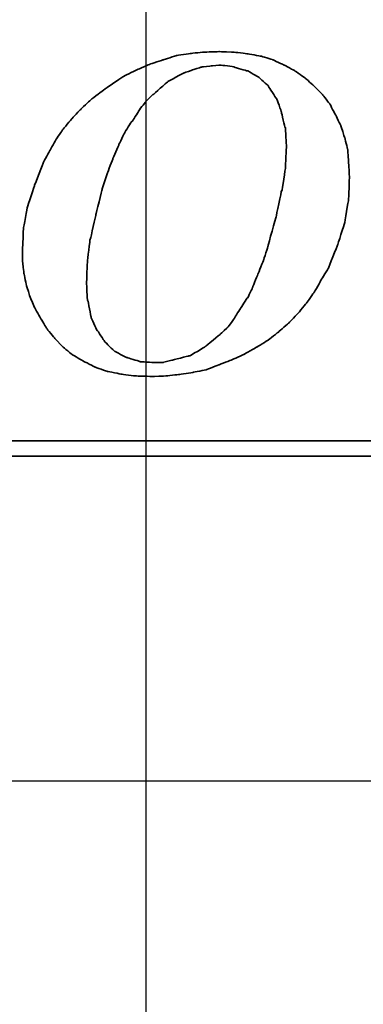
# Model space of a CAD drawing. Header units: millimetres. Extents: x -257 to 3135, y -1556 to 860.
# Tile 140 of 256: x 68.46 to 73.01, y -998.76 to -985.74. Entities that reach past the tile are written whole.
import ezdxf
from ezdxf.lldxf.tags import DXFTag

# ---------------------------------------------------------------- set-up
doc = ezdxf.new("R2010")
doc.units = ezdxf.units.MM
doc.layers.get('0').update_dxf_attribs({"linetype": 'CONTINUOUS'})
doc.layers.add('DIM', color=4, linetype='CONTINUOUS')
doc.layers.add('layer 1', color=7, linetype='CONTINUOUS')
tags = doc.linetypes.add('DASHED', pattern=[25.72, 12.86, -12.86]).pattern_tags.tags
tags[6:7] = [DXFTag(74, 4), DXFTag(75, 0), DXFTag(340, '0'), DXFTag(46, 0.0), DXFTag(50, 0.0), DXFTag(44, 0.0), DXFTag(45, 0.0)]
tags[4:5] = [DXFTag(74, 4), DXFTag(75, 0), DXFTag(340, '0'), DXFTag(46, 0.0), DXFTag(50, 0.0), DXFTag(44, 0.0), DXFTag(45, 0.0)]

# ---------------------------------------------------------------- blocks, each defined once
blk = doc.blocks.new('TBI MOTION logo(完整正式版)')
at = {"layer": 'layer 1', "color": 22, "lineweight": 35}
for points, knots in [([(35.79625, -6.98375), (35.79625, -6.98375), (36.23125, -7.43875), (36.23125, -7.43875), (36.23125, -7.43875), (36.23125, -7.43875), (36.75625, -7.87125), (36.75625, -7.87125), (36.75625, -7.87125), (36.75625, -7.87125), (37.33125, -8.20375), (37.33125, -8.20375), (37.33125, -8.20375), (37.33125, -8.20375), (37.95625, -8.51875), (37.95625, -8.51875), (37.95625, -8.51875), (37.95625, -8.51875), (38.62625, -8.75875), (38.62625, -8.75875), (38.62625, -8.75875), (38.62625, -8.75875), (39.37125, -8.90375), (39.37125, -8.90375), (39.37125, -8.90375), (39.37125, -8.90375), (40.14125, -8.99875), (40.14125, -8.99875), (40.14125, -8.99875), (40.14125, -8.99875), (41.02625, -9.02375), (41.02625, -9.02375), (41.02625, -9.02375), (41.02625, -9.02375), (41.74625, -8.99875), (41.74625, -8.99875), (41.74625, -8.99875), (41.74625, -8.99875), (42.46625, -8.92375), (42.46625, -8.92375), (42.46625, -8.92375), (42.46625, -8.92375), (43.21125, -8.80625), (43.21125, -8.80625), (43.21125, -8.80625), (43.21125, -8.80625), (43.93125, -8.66375), (43.93125, -8.66375), (43.93125, -8.66375), (43.93125, -8.66375), (44.62625, -8.39875), (44.62625, -8.39875), (44.62625, -8.39875), (44.62625, -8.39875), (45.29625, -8.13375), (45.29625, -8.13375), (45.29625, -8.13375), (45.29625, -8.13375), (45.94625, -7.84375), (45.94625, -7.84375), (45.94625, -7.84375), (45.94625, -7.84375), (46.61625, -7.46375), (46.61625, -7.46375), (46.61625, -7.46375), (46.61625, -7.46375), (47.24125, -7.07875), (47.24125, -7.07875), (47.24125, -7.07875), (47.24125, -7.07875), (47.81625, -6.62375), (47.81625, -6.62375), (47.81625, -6.62375), (47.81625, -6.62375), (48.36875, -6.14375), (48.36875, -6.14375), (48.36875, -6.14375), (48.36875, -6.14375), (48.84625, -5.64125), (48.84625, -5.64125), (48.84625, -5.64125), (48.84625, -5.64125), (49.32625, -5.06375), (49.32625, -5.06375), (49.32625, -5.06375), (49.32625, -5.06375), (49.71125, -4.51374), (49.71125, -4.51374), (49.71125, -4.51374), (49.71125, -4.51374), (50.09625, -3.83874), (50.09625, -3.83874), (50.09625, -3.83874), (50.09625, -3.83874), (50.48125, -3.21374), (50.48125, -3.21374), (50.48125, -3.21374), (50.48125, -3.21374), (50.96125, -1.99125), (50.96125, -1.99125), (50.96125, -1.99125), (50.96125, -1.99125), (51.34375, -0.81875), (51.34375, -0.81875), (51.34375, -0.81875), (51.34375, -0.81875), (51.56125, 0.45624), (51.56125, 0.45624), (51.56125, 0.45624), (51.56125, 0.45624), (51.60625, 1.67624), (51.60625, 1.67624), (51.60625, 1.67624), (51.60625, 1.67624), (51.56125, 2.44625), (51.56125, 2.44625), (51.56125, 2.44625), (51.56125, 2.44625), (51.51125, 3.14125), (51.51125, 3.14125), (51.51125, 3.14125), (51.51125, 3.14125), (51.34375, 3.81125), (51.34375, 3.81125), (51.34375, 3.81125), (51.34375, 3.81125), (51.15125, 4.41125), (51.15125, 4.41125), (51.15125, 4.41125), (51.15125, 4.41125), (50.86125, 5.01125), (50.86125, 5.01125), (50.86125, 5.01125), (50.86125, 5.01125), (50.55125, 5.58875), (50.55125, 5.58875), (50.55125, 5.58875), (50.55125, 5.58875), (50.16625, 6.09125), (50.16625, 6.09125), (50.16625, 6.09125), (50.16625, 6.09125), (49.71125, 6.54875), (49.71125, 6.54875), (49.71125, 6.54875), (49.71125, 6.54875), (49.23125, 6.98125), (49.23125, 6.98125), (49.23125, 6.98125), (49.23125, 6.98125), (48.67875, 7.36625), (48.67875, 7.36625), (48.67875, 7.36625), (48.67875, 7.36625), (48.10375, 7.67625), (48.10375, 7.67625), (48.10375, 7.67625), (48.10375, 7.67625), (47.48125, 7.96375), (47.48125, 7.96375), (47.48125, 7.96375), (47.48125, 7.96375), (46.85625, 8.15625), (46.85625, 8.15625), (46.85625, 8.15625), (46.85625, 8.15625), (46.13625, 8.27624), (46.13625, 8.27624), (46.13625, 8.27624), (46.13625, 8.27624), (45.39125, 8.37125), (45.39125, 8.37125), (45.39125, 8.37125), (45.39125, 8.37125), (44.62625, 8.39624), (44.62625, 8.39624), (44.62625, 8.39624), (44.62625, 8.39624), (43.83625, 8.37125), (43.83625, 8.37125), (43.83625, 8.37125), (43.83625, 8.37125), (43.09125, 8.30125), (43.09125, 8.30125), (43.09125, 8.30125), (43.09125, 8.30125), (42.32125, 8.18125), (42.32125, 8.18125), (42.32125, 8.18125), (42.32125, 8.18125), (41.62875, 7.96375), (41.62875, 7.96375), (41.62875, 7.96375), (41.62875, 7.96375), (40.90625, 7.72625), (40.90625, 7.72625), (40.90625, 7.72625), (40.90625, 7.72625), (40.23624, 7.43625), (40.23624, 7.43625), (40.23624, 7.43625), (40.23624, 7.43625), (39.54124, 7.10125), (39.54124, 7.10125), (39.54124, 7.10125), (39.54124, 7.10125), (38.91625, 6.69125), (38.91625, 6.69125), (38.91625, 6.69125), (38.91625, 6.69125), (38.31625, 6.26125), (38.31625, 6.26125), (38.31625, 6.26125), (38.31625, 6.26125), (37.69125, 5.78125), (37.69125, 5.78125), (37.69125, 5.78125), (37.69125, 5.78125), (37.18625, 5.30125), (37.18625, 5.30125), (37.18625, 5.30125), (37.18625, 5.30125), (36.70625, 4.79624), (36.70625, 4.79624), (36.70625, 4.79624), (36.70625, 4.79624), (36.23125, 4.22125), (36.23125, 4.22125), (36.23125, 4.22125), (36.23125, 4.22125), (35.87124, 3.69375), (35.87124, 3.69375), (35.87124, 3.69375), (35.87124, 3.69375), (35.53125, 3.09125), (35.53125, 3.09125), (35.53125, 3.09125), (35.53125, 3.09125), (35.19875, 2.47125), (35.19875, 2.47125), (35.19875, 2.47125), (35.19875, 2.47125), (34.71625, 1.24625), (34.71625, 1.24625), (34.71625, 1.24625), (34.71625, 1.24625), (34.33125, 0.06874), (34.33125, 0.06874), (34.33125, 0.06874), (34.33125, 0.06874), (34.11625, -1.07875), (34.11625, -1.07875), (34.11625, -1.07875), (34.11625, -1.07875), (34.07125, -2.15875), (34.07125, -2.15875), (34.07125, -2.15875), (34.07125, -2.15875), (34.07125, -2.85375), (34.07125, -2.85375), (34.07125, -2.85375), (34.07125, -2.85375), (34.14125, -3.50375), (34.14125, -3.50375), (34.14125, -3.50375), (34.14125, -3.50375), (34.28625, -4.17375), (34.28625, -4.17375), (34.28625, -4.17375), (34.28625, -4.17375), (34.47625, -4.77624), (34.47625, -4.77624), (34.47625, -4.77624), (34.47625, -4.77624), (34.71625, -5.32625), (34.71625, -5.32625), (34.71625, -5.32625), (34.71625, -5.32625), (35.05375, -5.92875), (35.05375, -5.92875), (35.05375, -5.92875), (35.05375, -5.92875), (35.36375, -6.45375), (35.36375, -6.45375), (35.36375, -6.45375), (35.36375, -6.45375), (35.79625, -6.98375), (35.79625, -6.98375)], [0, 0, 0, 0, 0.01388889, 0.01388889, 0.01388889, 0.0138889, 0.02777778, 0.02777778, 0.02777778, 0.02777779, 0.04166667, 0.04166667, 0.04166667, 0.04166668, 0.05555556, 0.05555556, 0.05555556, 0.05555557, 0.06944444, 0.06944444, 0.06944444, 0.06944445, 0.08333333, 0.08333333, 0.08333333, 0.08333334, 0.09722222, 0.09722222, 0.09722222, 0.09722223, 0.11111111, 0.11111111, 0.11111111, 0.11111112, 0.125, 0.125, 0.125, 0.12500001, 0.13888889, 0.13888889, 0.13888889, 0.1388889, 0.15277778, 0.15277778, 0.15277778, 0.15277779, 0.16666667, 0.16666667, 0.16666667, 0.16666668, 0.18055556, 0.18055556, 0.18055556, 0.18055557, 0.19444444, 0.19444444, 0.19444444, 0.19444445, 0.20833333, 0.20833333, 0.20833333, 0.20833334, 0.22222222, 0.22222222, 0.22222222, 0.22222223, 0.23611111, 0.23611111, 0.23611111, 0.23611112, 0.25, 0.25, 0.25, 0.25000001, 0.26388889, 0.26388889, 0.26388889, 0.2638889, 0.27777778, 0.27777778, 0.27777778, 0.27777779, 0.29166667, 0.29166667, 0.29166667, 0.29166668, 0.30555556, 0.30555556, 0.30555556, 0.30555557, 0.31944444, 0.31944444, 0.31944444, 0.31944445, 0.33333333, 0.33333333, 0.33333333, 0.33333334, 0.34722222, 0.34722222, 0.34722222, 0.34722223, 0.36111111, 0.36111111, 0.36111111, 0.36111112, 0.375, 0.375, 0.375, 0.37500001, 0.38888889, 0.38888889, 0.38888889, 0.3888889, 0.40277778, 0.40277778, 0.40277778, 0.40277779, 0.41666667, 0.41666667, 0.41666667, 0.41666668, 0.43055556, 0.43055556, 0.43055556, 0.43055557, 0.44444444, 0.44444444, 0.44444444, 0.44444445, 0.45833333, 0.45833333, 0.45833333, 0.45833334, 0.47222222, 0.47222222, 0.47222222, 0.47222223, 0.48611111, 0.48611111, 0.48611111, 0.48611112, 0.5, 0.5, 0.5, 0.50000001, 0.51388889, 0.51388889, 0.51388889, 0.5138889, 0.52777778, 0.52777778, 0.52777778, 0.52777779, 0.54166667, 0.54166667, 0.54166667, 0.54166668, 0.55555556, 0.55555556, 0.55555556, 0.55555557, 0.56944444, 0.56944444, 0.56944444, 0.56944445, 0.58333333, 0.58333333, 0.58333333, 0.58333334, 0.59722222, 0.59722222, 0.59722222, 0.59722223, 0.61111111, 0.61111111, 0.61111111, 0.61111112, 0.625, 0.625, 0.625, 0.62500001, 0.63888889, 0.63888889, 0.63888889, 0.6388889, 0.65277778, 0.65277778, 0.65277778, 0.65277779, 0.66666667, 0.66666667, 0.66666667, 0.66666668, 0.68055556, 0.68055556, 0.68055556, 0.68055557, 0.69444444, 0.69444444, 0.69444444, 0.69444445, 0.70833333, 0.70833333, 0.70833333, 0.70833334, 0.72222222, 0.72222222, 0.72222222, 0.72222223, 0.73611111, 0.73611111, 0.73611111, 0.73611112, 0.75, 0.75, 0.75, 0.75000001, 0.76388889, 0.76388889, 0.76388889, 0.7638889, 0.77777778, 0.77777778, 0.77777778, 0.77777779, 0.79166667, 0.79166667, 0.79166667, 0.79166668, 0.80555556, 0.80555556, 0.80555556, 0.80555557, 0.81944444, 0.81944444, 0.81944444, 0.81944445, 0.83333333, 0.83333333, 0.83333333, 0.83333334, 0.84722222, 0.84722222, 0.84722222, 0.84722223, 0.86111111, 0.86111111, 0.86111111, 0.86111112, 0.875, 0.875, 0.875, 0.87500001, 0.88888889, 0.88888889, 0.88888889, 0.8888889, 0.90277778, 0.90277778, 0.90277778, 0.90277779, 0.91666667, 0.91666667, 0.91666667, 0.91666668, 0.93055556, 0.93055556, 0.93055556, 0.93055557, 0.94444444, 0.94444444, 0.94444444, 0.94444445, 0.95833333, 0.95833333, 0.95833333, 0.95833334, 0.97222222, 0.97222222, 0.97222222, 0.97222223, 0.98611111, 0.98611111, 0.98611111, 0.98611112, 1, 1, 1, 1]), ([(38.33875, 1.03124), (38.33875, 1.03124), (38.62625, 1.89625), (38.62625, 1.89625), (38.62625, 1.89625), (38.62625, 1.89625), (38.91625, 2.66375), (38.91625, 2.66375), (38.91625, 2.66375), (38.91625, 2.66375), (39.22625, 3.38125), (39.22625, 3.38125), (39.22625, 3.38125), (39.22625, 3.38125), (39.22625, 3.40624), (39.22625, 3.40624), (39.22625, 3.40624), (39.22625, 3.40624), (39.56124, 4.07624), (39.56124, 4.07624), (39.56124, 4.07624), (39.56124, 4.07624), (39.92125, 4.65125), (39.92125, 4.65125), (39.92125, 4.65125), (39.92125, 4.65125), (39.94625, 4.65125), (39.94625, 4.65125), (39.94625, 4.65125), (39.94625, 4.65125), (40.28125, 5.17875), (40.28125, 5.17875), (40.28125, 5.17875), (40.28125, 5.17875), (40.28125, 5.20375), (40.28125, 5.20375), (40.28125, 5.20375), (40.28125, 5.20375), (40.66875, 5.68625), (40.66875, 5.68625), (40.66875, 5.68625), (40.66875, 5.68625), (40.66875, 5.70625), (40.66875, 5.70625), (40.66875, 5.70625), (40.66875, 5.70625), (41.05124, 6.09125), (41.05124, 6.09125), (41.05124, 6.09125), (41.05124, 6.09125), (41.07625, 6.09125), (41.07625, 6.09125), (41.07625, 6.09125), (41.07625, 6.09125), (41.84125, 6.76625), (41.84125, 6.76625), (41.84125, 6.76625), (41.84125, 6.76625), (41.86625, 6.78625), (41.86625, 6.78625), (41.86625, 6.78625), (41.86625, 6.78625), (42.73125, 7.26624), (42.73125, 7.26624), (42.73125, 7.26624), (42.73125, 7.26624), (42.75625, 7.26624), (42.75625, 7.26624), (42.75625, 7.26624), (42.75625, 7.26624), (43.18625, 7.41125), (43.18625, 7.41125), (43.18625, 7.41125), (43.18625, 7.41125), (43.64125, 7.55625), (43.64125, 7.55625), (43.64125, 7.55625), (43.64125, 7.55625), (43.66625, 7.55625), (43.66625, 7.55625), (43.66625, 7.55625), (43.66625, 7.55625), (43.69125, 7.58124), (43.69125, 7.58124), (43.69125, 7.58124), (43.69125, 7.58124), (44.19125, 7.62625), (44.19125, 7.62625), (44.19125, 7.62625), (44.19125, 7.62625), (44.67125, 7.67625), (44.67125, 7.67625), (44.67125, 7.67625), (44.67125, 7.67625), (44.69625, 7.67625), (44.69625, 7.67625), (44.69625, 7.67625), (44.69625, 7.67625), (45.41875, 7.58124), (45.41875, 7.58124), (45.41875, 7.58124), (45.41875, 7.58124), (45.44125, 7.55625), (45.44125, 7.55625), (45.44125, 7.55625), (45.44125, 7.55625), (46.11125, 7.36625), (46.11125, 7.36625), (46.11125, 7.36625), (46.11125, 7.36625), (46.13625, 7.36625), (46.13625, 7.36625), (46.13625, 7.36625), (46.13625, 7.36625), (46.15875, 7.36625), (46.15875, 7.36625), (46.15875, 7.36625), (46.15875, 7.36625), (46.73625, 7.02624), (46.73625, 7.02624), (46.73625, 7.02624), (46.73625, 7.02624), (46.76125, 7.00624), (46.76125, 7.00624), (46.76125, 7.00624), (46.76125, 7.00624), (47.24125, 6.57124), (47.24125, 6.57124), (47.24125, 6.57124), (47.24125, 6.57124), (47.26625, 6.54875), (47.26625, 6.54875), (47.26625, 6.54875), (47.26625, 6.54875), (47.26625, 6.52375), (47.26625, 6.52375), (47.26625, 6.52375), (47.26625, 6.52375), (47.67375, 5.89875), (47.67375, 5.89875), (47.67375, 5.89875), (47.67375, 5.89875), (47.69625, 5.89875), (47.69625, 5.89875), (47.69625, 5.89875), (47.69625, 5.89875), (47.69625, 5.87625), (47.69625, 5.87625), (47.69625, 5.87625), (47.69625, 5.87625), (47.96125, 5.15625), (47.96125, 5.15625), (47.96125, 5.15625), (47.96125, 5.15625), (47.96125, 5.13125), (47.96125, 5.13125), (47.96125, 5.13125), (47.96125, 5.13125), (48.15125, 4.31875), (48.15125, 4.31875), (48.15125, 4.31875), (48.15125, 4.31875), (48.17625, 4.31875), (48.17625, 4.31875), (48.17625, 4.31875), (48.17625, 4.31875), (48.17625, 4.29125), (48.17625, 4.29125), (48.17625, 4.29125), (48.17625, 4.29125), (48.22625, 3.33125), (48.22625, 3.33125), (48.22625, 3.33125), (48.22625, 3.33125), (48.22625, 3.30875), (48.22625, 3.30875), (48.22625, 3.30875), (48.22625, 3.30875), (48.17625, 2.20624), (48.17625, 2.20624), (48.17625, 2.20624), (48.17625, 2.20624), (48.17625, 2.18124), (48.17625, 2.18124), (48.17625, 2.18124), (48.17625, 2.18124), (47.98375, 0.93624), (47.98375, 0.93624), (47.98375, 0.93624), (47.98375, 0.93624), (47.96125, 0.93624), (47.96125, 0.93624), (47.96125, 0.93624), (47.96125, 0.93624), (47.67375, -0.45874), (47.67375, -0.45874), (47.67375, -0.45874), (47.67375, -0.45874), (47.24125, -1.99125), (47.24125, -1.99125), (47.24125, -1.99125), (47.24125, -1.99125), (47.24125, -2.01874), (47.24125, -2.01874), (47.24125, -2.01874), (47.24125, -2.01874), (47.00125, -2.78375), (47.00125, -2.78375), (47.00125, -2.78375), (47.00125, -2.78375), (46.71125, -3.50375), (46.71125, -3.50375), (46.71125, -3.50375), (46.71125, -3.50375), (46.42625, -4.19875), (46.42625, -4.19875), (46.42625, -4.19875), (46.42625, -4.19875), (46.42625, -4.22375), (46.42625, -4.22375), (46.42625, -4.22375), (46.42625, -4.22375), (46.13625, -4.82374), (46.13625, -4.82374), (46.13625, -4.82374), (46.13625, -4.82374), (46.11125, -4.82374), (46.11125, -4.82374), (46.11125, -4.82374), (46.11125, -4.82374), (45.77625, -5.35125), (45.77625, -5.35125), (45.77625, -5.35125), (45.77625, -5.35125), (45.44125, -5.87875), (45.44125, -5.87875), (45.44125, -5.87875), (45.44125, -5.87875), (45.44125, -5.90375), (45.44125, -5.90375), (45.44125, -5.90375), (45.44125, -5.90375), (45.10625, -6.35875), (45.10625, -6.35875), (45.10625, -6.35875), (45.10625, -6.35875), (45.08125, -6.38375), (45.08125, -6.38375), (45.08125, -6.38375), (45.08125, -6.38375), (44.69625, -6.74375), (44.69625, -6.74375), (44.69625, -6.74375), (44.69625, -6.74375), (43.88375, -7.41625), (43.88375, -7.41625), (43.88375, -7.41625), (43.88375, -7.41625), (43.85625, -7.43875), (43.85625, -7.43875), (43.85625, -7.43875), (43.85625, -7.43875), (43.04125, -7.91875), (43.04125, -7.91875), (43.04125, -7.91875), (43.04125, -7.91875), (43.01625, -7.91875), (43.01625, -7.91875), (43.01625, -7.91875), (43.01625, -7.91875), (42.99625, -7.91875), (42.99625, -7.91875), (42.99625, -7.91875), (42.99625, -7.91875), (42.08125, -8.15875), (42.08125, -8.15875), (42.08125, -8.15875), (42.08125, -8.15875), (41.65125, -8.25625), (41.65125, -8.25625), (41.65125, -8.25625), (41.65125, -8.25625), (41.62875, -8.27875), (41.62875, -8.27875), (41.62875, -8.27875), (41.62875, -8.27875), (41.60125, -8.27875), (41.60125, -8.27875), (41.60125, -8.27875), (41.60125, -8.27875), (41.12125, -8.27875), (41.12125, -8.27875), (41.12125, -8.27875), (41.12125, -8.27875), (40.35624, -8.23125), (40.35624, -8.23125), (40.35624, -8.23125), (40.35624, -8.23125), (40.33125, -8.23125), (40.33125, -8.23125), (40.33125, -8.23125), (40.33125, -8.23125), (40.30625, -8.20375), (40.30625, -8.20375), (40.30625, -8.20375), (40.30625, -8.20375), (39.68375, -8.01375), (39.68375, -8.01375), (39.68375, -8.01375), (39.68375, -8.01375), (39.66124, -8.01375), (39.66124, -8.01375), (39.66124, -8.01375), (39.66124, -8.01375), (39.63625, -8.01375), (39.63625, -8.01375), (39.63625, -8.01375), (39.63625, -8.01375), (39.01125, -7.67875), (39.01125, -7.67875), (39.01125, -7.67875), (39.01125, -7.67875), (38.98875, -7.65375), (38.98875, -7.65375), (38.98875, -7.65375), (38.98875, -7.65375), (38.48625, -7.17375), (38.48625, -7.17375), (38.48625, -7.17375), (38.48625, -7.17375), (38.45875, -7.14875), (38.45875, -7.14875), (38.45875, -7.14875), (38.45875, -7.14875), (38.45875, -7.12875), (38.45875, -7.12875), (38.45875, -7.12875), (38.45875, -7.12875), (38.07625, -6.54875), (38.07625, -6.54875), (38.07625, -6.54875), (38.07625, -6.54875), (38.05125, -6.54875), (38.05125, -6.54875), (38.05125, -6.54875), (38.05125, -6.54875), (38.05125, -6.52875), (38.05125, -6.52875), (38.05125, -6.52875), (38.05125, -6.52875), (37.74125, -5.85375), (37.74125, -5.85375), (37.74125, -5.85375), (37.74125, -5.85375), (37.74125, -5.82875), (37.74125, -5.82875), (37.74125, -5.82875), (37.74125, -5.82875), (37.57375, -4.96875), (37.57375, -4.96875), (37.57375, -4.96875), (37.57375, -4.96875), (37.54625, -4.94375), (37.54625, -4.94375), (37.54625, -4.94375), (37.54625, -4.94375), (37.50125, -4.03375), (37.50125, -4.03375), (37.50125, -4.03375), (37.50125, -4.03375), (37.50125, -4.00875), (37.50125, -4.00875), (37.50125, -4.00875), (37.50125, -4.00875), (37.54625, -2.85375), (37.54625, -2.85375), (37.54625, -2.85375), (37.54625, -2.85375), (37.69125, -1.65875), (37.69125, -1.65875), (37.69125, -1.65875), (37.69125, -1.65875), (37.71624, -1.63375), (37.71624, -1.63375), (37.71624, -1.63375), (37.71624, -1.63375), (38.00375, -0.33875), (38.00375, -0.33875), (38.00375, -0.33875), (38.00375, -0.33875), (38.33875, 1.00624), (38.33875, 1.00624), (38.33875, 1.00624), (38.33875, 1.00624), (38.33875, 1.03124), (38.33875, 1.03124)], [0, 0, 0, 0, 0.01010101, 0.01010101, 0.01010101, 0.01010102, 0.02020202, 0.02020202, 0.02020202, 0.02020203, 0.03030303, 0.03030303, 0.03030303, 0.03030304, 0.04040404, 0.04040404, 0.04040404, 0.04040405, 0.05050505, 0.05050505, 0.05050505, 0.05050506, 0.06060606, 0.06060606, 0.06060606, 0.06060607, 0.07070707, 0.07070707, 0.07070707, 0.07070708, 0.08080808, 0.08080808, 0.08080808, 0.08080809, 0.09090909, 0.09090909, 0.09090909, 0.0909091, 0.1010101, 0.1010101, 0.1010101, 0.10101011, 0.11111111, 0.11111111, 0.11111111, 0.11111112, 0.12121212, 0.12121212, 0.12121212, 0.12121213, 0.13131313, 0.13131313, 0.13131313, 0.13131314, 0.14141414, 0.14141414, 0.14141414, 0.14141415, 0.15151515, 0.15151515, 0.15151515, 0.15151516, 0.16161616, 0.16161616, 0.16161616, 0.16161617, 0.17171717, 0.17171717, 0.17171717, 0.17171718, 0.18181818, 0.18181818, 0.18181818, 0.18181819, 0.19191919, 0.19191919, 0.19191919, 0.1919192, 0.2020202, 0.2020202, 0.2020202, 0.20202021, 0.21212121, 0.21212121, 0.21212121, 0.21212122, 0.22222222, 0.22222222, 0.22222222, 0.22222223, 0.23232323, 0.23232323, 0.23232323, 0.23232324, 0.24242424, 0.24242424, 0.24242424, 0.24242425, 0.25252525, 0.25252525, 0.25252525, 0.25252526, 0.26262626, 0.26262626, 0.26262626, 0.26262627, 0.27272727, 0.27272727, 0.27272727, 0.27272728, 0.28282828, 0.28282828, 0.28282828, 0.28282829, 0.29292929, 0.29292929, 0.29292929, 0.2929293, 0.3030303, 0.3030303, 0.3030303, 0.30303031, 0.31313131, 0.31313131, 0.31313131, 0.31313132, 0.32323232, 0.32323232, 0.32323232, 0.32323233, 0.33333333, 0.33333333, 0.33333333, 0.33333334, 0.34343434, 0.34343434, 0.34343434, 0.34343435, 0.35353535, 0.35353535, 0.35353535, 0.35353536, 0.36363636, 0.36363636, 0.36363636, 0.36363637, 0.37373737, 0.37373737, 0.37373737, 0.37373738, 0.38383838, 0.38383838, 0.38383838, 0.38383839, 0.39393939, 0.39393939, 0.39393939, 0.3939394, 0.4040404, 0.4040404, 0.4040404, 0.40404041, 0.41414141, 0.41414141, 0.41414141, 0.41414142, 0.42424242, 0.42424242, 0.42424242, 0.42424243, 0.43434343, 0.43434343, 0.43434343, 0.43434344, 0.44444444, 0.44444444, 0.44444444, 0.44444445, 0.45454545, 0.45454545, 0.45454545, 0.45454546, 0.46464646, 0.46464646, 0.46464646, 0.46464647, 0.47474747, 0.47474747, 0.47474747, 0.47474748, 0.48484848, 0.48484848, 0.48484848, 0.48484849, 0.49494949, 0.49494949, 0.49494949, 0.4949495, 0.50505051, 0.50505051, 0.50505051, 0.50505052, 0.51515152, 0.51515152, 0.51515152, 0.51515153, 0.52525253, 0.52525253, 0.52525253, 0.52525254, 0.53535354, 0.53535354, 0.53535354, 0.53535355, 0.54545455, 0.54545455, 0.54545455, 0.54545456, 0.55555556, 0.55555556, 0.55555556, 0.55555557, 0.56565657, 0.56565657, 0.56565657, 0.56565658, 0.57575758, 0.57575758, 0.57575758, 0.57575759, 0.58585859, 0.58585859, 0.58585859, 0.5858586, 0.5959596, 0.5959596, 0.5959596, 0.59595961, 0.60606061, 0.60606061, 0.60606061, 0.60606062, 0.61616162, 0.61616162, 0.61616162, 0.61616163, 0.62626263, 0.62626263, 0.62626263, 0.62626264, 0.63636364, 0.63636364, 0.63636364, 0.63636365, 0.64646465, 0.64646465, 0.64646465, 0.64646466, 0.65656566, 0.65656566, 0.65656566, 0.65656567, 0.66666667, 0.66666667, 0.66666667, 0.66666668, 0.67676768, 0.67676768, 0.67676768, 0.67676769, 0.68686869, 0.68686869, 0.68686869, 0.6868687, 0.6969697, 0.6969697, 0.6969697, 0.69696971, 0.70707071, 0.70707071, 0.70707071, 0.70707072, 0.71717172, 0.71717172, 0.71717172, 0.71717173, 0.72727273, 0.72727273, 0.72727273, 0.72727274, 0.73737374, 0.73737374, 0.73737374, 0.73737375, 0.74747475, 0.74747475, 0.74747475, 0.74747476, 0.75757576, 0.75757576, 0.75757576, 0.75757577, 0.76767677, 0.76767677, 0.76767677, 0.76767678, 0.77777778, 0.77777778, 0.77777778, 0.77777779, 0.78787879, 0.78787879, 0.78787879, 0.7878788, 0.7979798, 0.7979798, 0.7979798, 0.79797981, 0.80808081, 0.80808081, 0.80808081, 0.80808082, 0.81818182, 0.81818182, 0.81818182, 0.81818183, 0.82828283, 0.82828283, 0.82828283, 0.82828284, 0.83838384, 0.83838384, 0.83838384, 0.83838385, 0.84848485, 0.84848485, 0.84848485, 0.84848486, 0.85858586, 0.85858586, 0.85858586, 0.85858587, 0.86868687, 0.86868687, 0.86868687, 0.86868688, 0.87878788, 0.87878788, 0.87878788, 0.87878789, 0.88888889, 0.88888889, 0.88888889, 0.8888889, 0.8989899, 0.8989899, 0.8989899, 0.89898991, 0.90909091, 0.90909091, 0.90909091, 0.90909092, 0.91919192, 0.91919192, 0.91919192, 0.91919193, 0.92929293, 0.92929293, 0.92929293, 0.92929294, 0.93939394, 0.93939394, 0.93939394, 0.93939395, 0.94949495, 0.94949495, 0.94949495, 0.94949496, 0.95959596, 0.95959596, 0.95959596, 0.95959597, 0.96969697, 0.96969697, 0.96969697, 0.96969698, 0.97979798, 0.97979798, 0.97979798, 0.97979799, 0.98989899, 0.98989899, 0.98989899, 0.989899, 1, 1, 1, 1]), ([(75.90875, -9.47875), (75.90875, -9.47875), (75.90875, -12.28625), (75.90875, -12.28625), (75.90875, -12.28625), (75.90875, -12.28625), (75.90875, -12.47875), (75.90875, -12.47875), (75.90875, -12.47875), (75.90875, -12.47875), (75.71625, -12.47875), (75.71625, -12.47875), (75.71625, -12.47875), (75.71625, -12.47875), (-88.32875, -12.47875), (-88.32875, -12.47875), (-88.32875, -12.47875), (-88.32875, -12.47875), (-88.32875, -13.29375), (-88.32875, -13.29375), (-88.32875, -13.29375), (-88.32875, -13.29375), (82.89125, -13.29375), (82.89125, -13.29375), (82.89125, -13.29375), (82.89125, -13.29375), (75.90875, -9.47875), (75.90875, -9.47875)], [0, 0, 0, 0, 0.14285714, 0.14285714, 0.14285714, 0.14285715, 0.28571429, 0.28571429, 0.28571429, 0.2857143, 0.42857143, 0.42857143, 0.42857143, 0.42857144, 0.57142857, 0.57142857, 0.57142857, 0.57142858, 0.71428571, 0.71428571, 0.71428571, 0.71428572, 0.85714286, 0.85714286, 0.85714286, 0.85714287, 1, 1, 1, 1])]:
    blk.add_open_spline(points, degree=3, knots=knots, dxfattribs=at)

msp = doc.modelspace()

# ---------------------------------------------------------------- linework, layer by layer
msp.add_line((70.134, -1006.924), (70.134, -947.038))
at = {"linetype": 'DASHED', "ltscale": 0.3}
msp.add_line((368.583, -995.807), (-31.417, -995.807), dxfattribs=at)

# ---------------------------------------------------------------- block references
at = {"layer": 'DIM', "color": 7, "xscale": 0.246592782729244, "yscale": 0.246592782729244, "zscale": 0.246592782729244}
msp.add_blockref('TBI MOTION logo(完整正式版)', (60.097, -988.23), dxfattribs=at)

doc.saveas('drawing.dxf')
